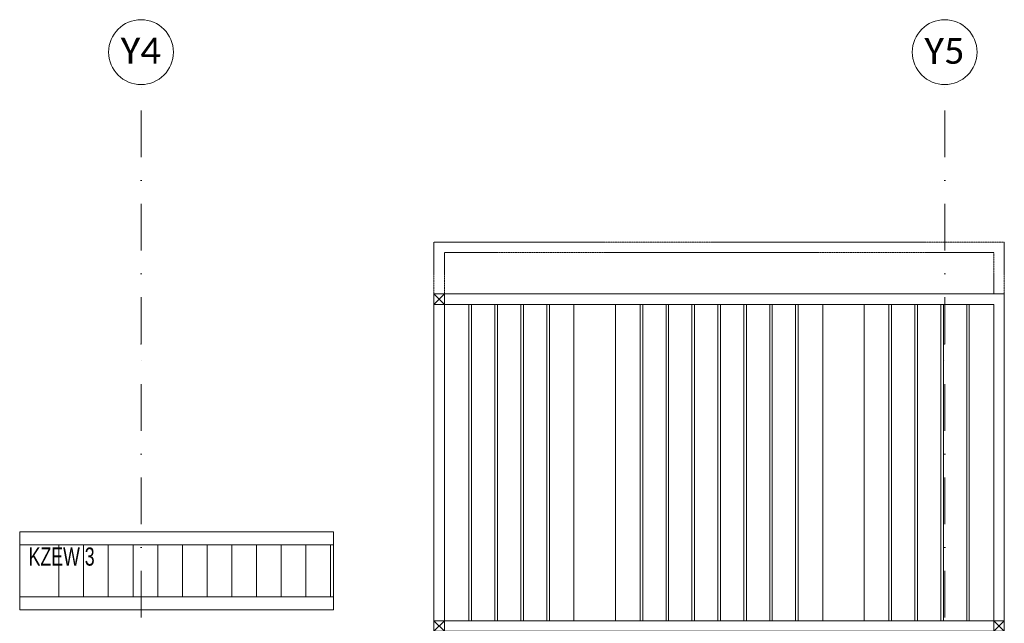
# Model space of a CAD drawing. Header units: centimetres. Extents: x -9388 to 91680, y -1419244 to 50347.
# Tile 121 of 183: x 44606 to 48404, y -701463 to -699135. Entities that reach past the tile are written whole.
import ezdxf
from ezdxf.enums import TextEntityAlignment as Align

# ---------------------------------------------------------------- set-up
doc = ezdxf.new("R2010")
doc.units = ezdxf.units.CM
doc.linetypes.add('DASHED', pattern=[0.75, 0.5, -0.25])
doc.linetypes.add('Kropki i Kreski', pattern=[360, 180, -90, 0, -90])
doc.layers.add('Osie', color=7, linetype='Continuous')
for name, color, linetype, lineweight in [('Osie_Nr_pióra__1', 7, 'Continuous', 13), ('Osie_Nr_pióra__4', 7, 'Continuous', 13), ('Osie_Nr_pióra__7', 7, 'Continuous', 13), ('Q_podkład', 8, 'Continuous', 9), ('Wnętrze - umeblowanie_Nr_pióra__161', 7, 'Continuous', 5)]:
    doc.layers.add(name, color=color, linetype=linetype, lineweight=lineweight)
doc.styles.add('GENERATED_STYLE_3', font='calibri.ttf')

# ---------------------------------------------------------------- blocks, each defined once
blk = doc.blocks.new('Standardowy znacznik siatki_5')
at = {"layer": 'Osie_Nr_pióra__4', "linetype": 'Kropki i Kreski'}
for p, q in [((1000, 0), (12138.2, 0)), ((12138.2, 0), (13138.2, 0))]:
    blk.add_line(p, q, dxfattribs=at)
blk.add_point((12138.2, 0), dxfattribs=at)
blk.add_point((12138.2, 0), dxfattribs=at)
at = {"layer": 'Osie_Nr_pióra__7', "linetype": 'Continuous'}
blk.add_circle((13263.2, 0), 125, dxfattribs=at)
at = {"layer": 'Osie_Nr_pióra__1', "style": 'GENERATED_STYLE_3'}
for tag, p in [('AC_MarkerText_1_0', (-125, 4.9)), ('AC_MarkerText_1_1', (13263.2, 4.9))]:
    blk.add_attdef(tag, text='', height=100, rotation=270, dxfattribs=at).set_placement(p, align=Align.MIDDLE_CENTER)
blk = doc.blocks.new('Standardowy znacznik siatki_7')
at = {"layer": 'Osie_Nr_pióra__4', "linetype": 'Kropki i Kreski'}
for p, q in [((1000, 0), (12138.2, 0)), ((12138.2, 0), (13138.2, 0))]:
    blk.add_line(p, q, dxfattribs=at)
blk.add_point((12138.2, 0), dxfattribs=at)
blk.add_point((12138.2, 0), dxfattribs=at)
at = {"layer": 'Osie_Nr_pióra__7', "linetype": 'Continuous'}
blk.add_circle((13263.2, 0), 125, dxfattribs=at)
at = {"layer": 'Osie_Nr_pióra__1', "style": 'GENERATED_STYLE_3'}
for tag, p in [('AC_MarkerText_1_0', (-125, 5.7)), ('AC_MarkerText_1_1', (13263.2, 5.7))]:
    blk.add_attdef(tag, text='', height=100, rotation=270, dxfattribs=at).set_placement(p, align=Align.MIDDLE_CENTER)
blk = doc.blocks.new('PAB.01_RZUT PRZYZIEMIA')
at = {"layer": 'Wnętrze - umeblowanie_Nr_pióra__161', "linetype": 'Continuous'}
h = blk.add_hatch(dxfattribs=at)
h.set_pattern_fill('ANSI31', color=8, angle=11.6084, style=0, pattern_type=2)
h.set_pattern_definition([(90, (-30680.82, -639183.95), (-95.25, 5e-06), [])])
h.paths.add_polyline_path([(45815.9, -701160.4), (44685.9, -701160.4), (44685.9, -701360.4), (45815.9, -701360.4)])
at = {"layer": 'Wnętrze - umeblowanie_Nr_pióra__161', "color": 8, "linetype": 'Continuous'}
for p, q in [((45815.9, -701110.4), (44605.9, -701110.4)), ((44605.9, -701110.4), (44605.9, -701410.4)), ((45815.9, -701110.4), (45815.9, -701410.4)), ((45815.9, -701160.4), (44605.9, -701160.4)), ((45815.9, -701360.4), (44605.9, -701360.4)), ((45815.9, -701410.4), (44605.9, -701410.4))]:
    blk.add_line(p, q, dxfattribs=at)
at = {"layer": 'Wnętrze - umeblowanie_Nr_pióra__161', "color": 8, "linetype": 'DASHED', "flags": 128}
for points in [[(46204, -700192.8), (46204, -699992.8), (48404, -699992.8), (48404, -700192.8)], [(46244, -700192.8), (46244, -700032.8), (48364, -700032.8), (48364, -700192.8)]]:
    blk.add_lwpolyline(points, dxfattribs=at)
at = {"layer": 'Wnętrze - umeblowanie_Nr_pióra__161', "color": 8, "linetype": 'Continuous', "flags": 128}
for points in [[(48404, -700192.8), (48404, -701492.8), (46204, -701492.8), (46204, -700192.8)], [(46244, -700232.8), (46204, -700232.8), (46204, -700192.8), (46244, -700192.8)], [(48364, -700232.8), (48364, -701452.8), (46244, -701452.8), (46244, -700232.8)], [(46744, -701452.8), (46744, -700232.8), (46244, -700232.8), (46244, -701452.8)], [(46349, -700232.8), (46349, -701452.8), (46339, -701452.8), (46339, -700232.8)], [(46449, -700232.8), (46449, -701452.8), (46439, -701452.8), (46439, -700232.8)], [(46549, -700232.8), (46549, -701452.8), (46539, -701452.8), (46539, -700232.8)], [(46649, -700232.8), (46649, -701452.8), (46639, -701452.8), (46639, -700232.8)], [(47704, -700232.8), (47704, -701452.8), (46904, -701452.8), (46904, -700232.8)], [(46999, -700232.8), (46999, -701452.8), (47009, -701452.8), (47009, -700232.8)], [(47099, -700232.8), (47099, -701452.8), (47109, -701452.8), (47109, -700232.8)], [(47199, -700232.8), (47199, -701452.8), (47209, -701452.8), (47209, -700232.8)], [(47299, -700232.8), (47299, -701452.8), (47309, -701452.8), (47309, -700232.8)], [(47399, -700232.8), (47399, -701452.8), (47409, -701452.8), (47409, -700232.8)], [(47499, -700232.8), (47499, -701452.8), (47509, -701452.8), (47509, -700232.8)], [(47599, -700232.8), (47599, -701452.8), (47609, -701452.8), (47609, -700232.8)], [(47864, -701452.8), (47864, -700232.8), (48364, -700232.8), (48364, -701452.8)], [(47959, -700232.8), (47959, -701452.8), (47969, -701452.8), (47969, -700232.8)], [(48059, -700232.8), (48059, -701452.8), (48069, -701452.8), (48069, -700232.8)], [(48159, -700232.8), (48159, -701452.8), (48169, -701452.8), (48169, -700232.8)], [(48259, -700232.8), (48259, -701452.8), (48269, -701452.8), (48269, -700232.8)], [(46244, -701452.8), (46204, -701452.8), (46204, -701492.8), (46244, -701492.8)], [(48364, -701452.8), (48404, -701452.8), (48404, -701492.8), (48364, -701492.8)]]:
    blk.add_lwpolyline(points, close=True, dxfattribs=at)
for points in [[(46204, -700232.8), (46244, -700192.8), (46244, -700232.8), (46204, -700192.8)], [(46204, -701492.8), (46244, -701452.8), (46244, -701492.8), (46204, -701452.8)], [(48364, -701492.8), (48404, -701452.8), (48404, -701492.8), (48364, -701452.8)]]:
    blk.add_lwpolyline(points, dxfattribs=at)
at = {"layer": 'Osie', "color": 8, "linetype": 'Continuous'}
ref = blk.add_blockref('Standardowy znacznik siatki_7', (45074, -712523.4), dxfattribs=dict(at, zscale=1000, rotation=89.99999713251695))
ref.add_attrib('AC_MarkerText_1_1', 'Y4', dxfattribs={"layer": 'Osie_Nr_pióra__1', "color": 7, "height": 100, "rotation": 360, "style": 'GENERATED_STYLE_3'}).set_placement((45072.9, -699254.6), align=Align.MIDDLE_CENTER)
ref = blk.add_blockref('Standardowy znacznik siatki_5', (48174, -712523.4), dxfattribs=dict(at, zscale=1000, rotation=89.99999713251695))
ref.add_attrib('AC_MarkerText_1_1', 'Y5', dxfattribs={"layer": 'Osie_Nr_pióra__1', "color": 7, "height": 100, "rotation": 360, "style": 'GENERATED_STYLE_3'}).set_placement((48173, -699255.4), align=Align.MIDDLE_CENTER)
at = {"layer": 'Wnętrze - umeblowanie_Nr_pióra__161', "color": 8, "linetype": 'Continuous', "insert": (44767.6, -701205.7), "char_height": 70, "attachment_point": 5, "rotation": 360, "style": 'GENERATED_STYLE_3'}
blk.add_mtext('\\A1;{\\W0.700000x;\\fArial|b0|i0|c238|p38;KZEW 3}', dxfattribs=at)

msp = doc.modelspace()

# ---------------------------------------------------------------- block references
at = {"layer": 'Q_podkład'}
msp.add_blockref('PAB.01_RZUT PRZYZIEMIA', (0, 0), dxfattribs=at)

doc.saveas('drawing.dxf')
